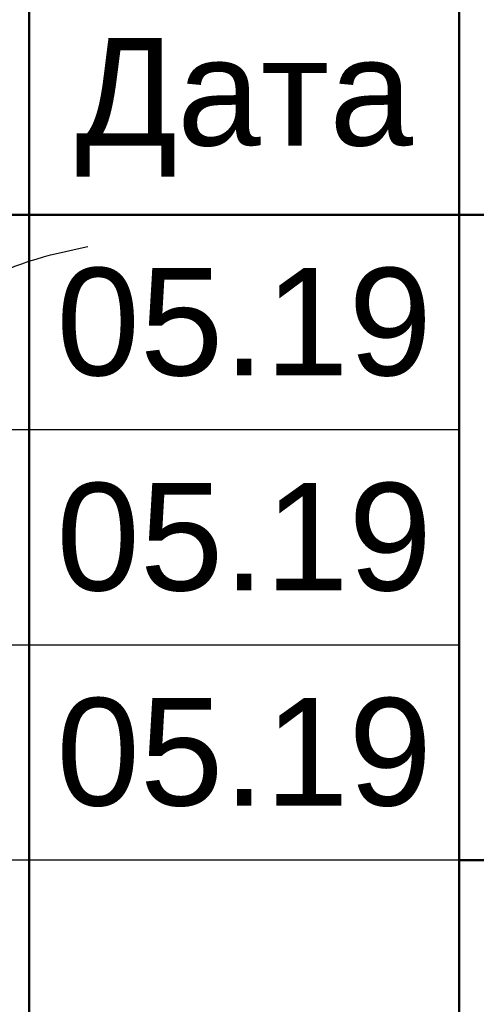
# Model space of a CAD drawing. Header units: millimetres. Extents: x 523431 to 527346, y -48565 to -47721.
# Tile 113 of 217: x 525502 to 525513, y -48001 to -47978. Entities that reach past the tile are written whole.
import ezdxf

# ---------------------------------------------------------------- set-up
doc = ezdxf.new("R2010")
doc.units = ezdxf.units.MM
doc.layers.add('LIN_Основная сплошная', color=50, linetype='Continuous', lineweight=50)
doc.layers.add('ПОДПИСЬ', color=7, linetype='Continuous')
doc.layers.add('Текст и рамки', color=7, linetype='Continuous')
doc.styles.get("Standard").update_dxf_attribs({"font": 'arial.ttf'})

# ---------------------------------------------------------------- blocks, each defined once
blk = doc.blocks.new('Сизякова М.А.')
at = {"color": 0, "linetype": 'ByBlock', "lineweight": -2, "ltscale": 0.5}
for points in [[(9.512, 13.895), (9.274, 14.098), (8.833, 14.068), (8.343, 13.578), (7.483, 11.978), (6.574, 9.177), (5.371, 5.596), (4.168, 2.553), (2.838, 0.354), (1.482, -1.513), (0.305, -2.434), (-0.386, -2.306), (-1.026, -1.692), (-1.486, -0.439), (-1.461, 0.456), (-1.243, 1.017), (-0.929, 1.092), (-0.628, 0.854), (-0.427, 0.389), (-0.163, 0.025), (0, 0)], [(9.153, 9.985), (8.887, 10.144), (8.605, 9.914), (7.756, 7.83), (6.83, 5.378), (5.869, 2.694), (5.078, 0.744), (4.908, 0.01), (4.964, -0.357), (5.191, -0.499), (5.417, -0.188), (5.671, 0.151), (6.689, 1.197), (7.904, 2.666), (9.261, 4.389), (10.25, 5.971), (11.409, 7.892), (12.003, 9.05), (12.342, 9.7), (12.427, 10.209), (12.144, 10.124), (11.522, 8.994), (11.311, 8.548), (9.554, 4.598), (8.169, 1.831), (7.566, 0.59), (7.176, -0.475), (7.176, -0.686), (7.367, -0.564)], [(16.634, 4.205), (17.025, 4.474), (17.187, 4.447), (16.863, 3.814), (15.906, 2.547), (15.231, 1.428), (15.164, 1.361), (15.137, 1.361), (15.204, 1.55), (16.162, 2.21), (16.404, 2.237), (16.512, 2.008), (16.527, 0.808), (15.859, -1.757), (15.039, -3.395), (14.478, -4.257), (14.069, -4.365), (13.875, -3.74), (14.629, -1.175), (15.427, 0.334), (16.118, 1.412), (17.584, 2.727), (18.922, 3.287), (20.474, 3.115), (21.251, 3.201), (22.761, 4.171), (27.98, 6.09)], [(10.783, 4.249), (10.798, 4.878), (10.66, 5.368), (10.323, 5.689), (9.649, 5.689), (8.545, 4.985), (7.718, 3.836), (7.288, 2.534), (7.426, 1.553), (8.101, 0.956), (9.312, 1.308), (11.074, 2.488), (12.515, 3.79), (13.251, 4.587), (13.404, 5.138), (13.113, 5.307), (12.561, 4.847), (11.871, 3.713), (11.488, 2.641), (11.519, 2.059), (11.933, 1.752), (13.281, 2.35), (14.876, 3.698), (15.55, 4.832), (15.596, 5.49), (15.167, 5.429), (14.937, 4.908), (14.799, 4.51), (14.262, 3.438), (14.063, 2.718), (14.247, 1.86)]]:
    blk.add_spline(points, degree=3, dxfattribs=at)

msp = doc.modelspace()

# ---------------------------------------------------------------- linework, layer by layer
for p, q in [((525512.29, -47987.746), (525447.29, -47987.746)), ((525512.29, -47992.746), (525447.29, -47992.746)), ((525512.29, -47997.746), (525447.29, -47997.746))]:
    msp.add_line(p, q)
at = {"layer": 'LIN_Основная сплошная', "color": 7}
for p, q in [((525502.29, -47957.746), (525502.29, -48012.746)), ((525512.29, -47957.746), (525512.29, -48012.746)), ((525447.29, -47982.746), (525632.29, -47982.746)), ((525512.29, -47997.746), (525632.29, -47997.746))]:
    msp.add_line(p, q, dxfattribs=at)

# ---------------------------------------------------------------- block references
at = {"layer": 'ПОДПИСЬ', "color": 176, "xscale": 0.5, "yscale": 0.5, "zscale": 0.5}
msp.add_blockref('Сизякова М.А.', (525489.66, -47986.525), dxfattribs=at)

# ---------------------------------------------------------------- texts
at = {"layer": 'Текст и рамки', "color": 7, "char_height": 2.5, "width": 10, "attachment_point": 5}
for s, insert in [('Дата', (525507.29, -47980.246)), ('05.19', (525507.29, -47985.246)), ('05.19', (525507.29, -47990.246)), ('05.19', (525507.29, -47995.246))]:
    msp.add_mtext(s, dxfattribs=dict(at, insert=insert))

doc.saveas('drawing.dxf')
